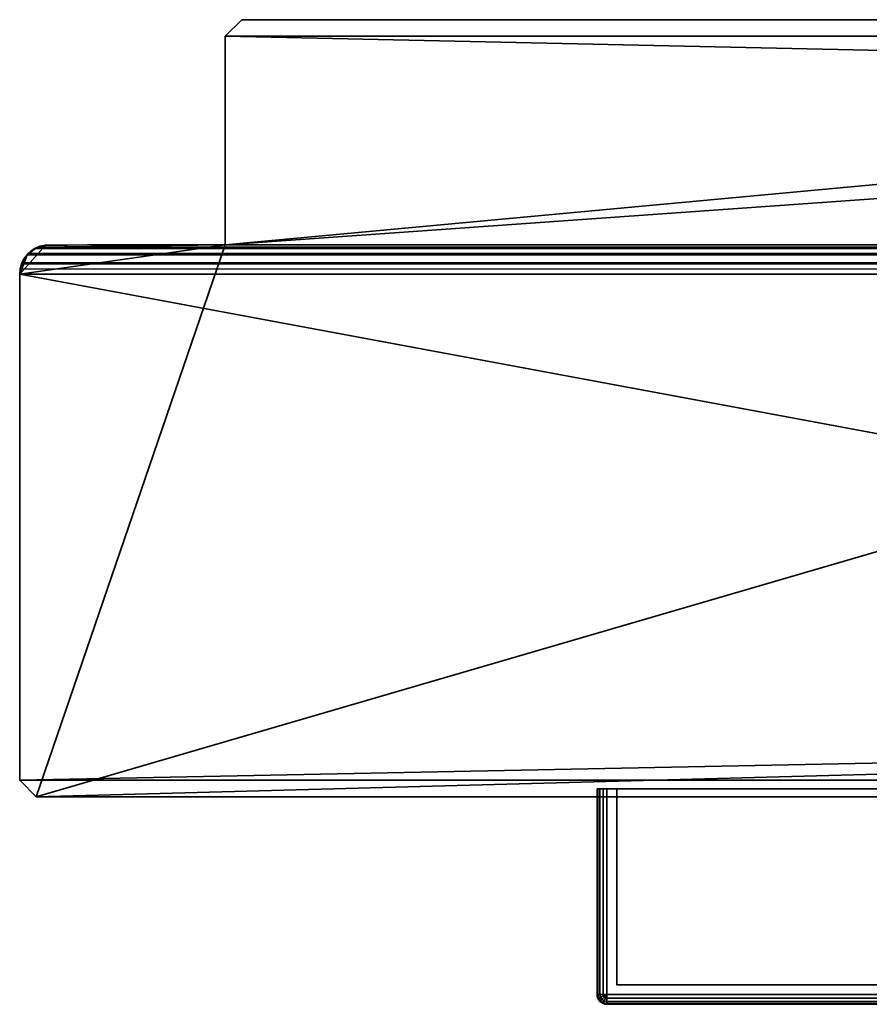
# Model space of a CAD drawing. Header units: millimetres. Extents: x -320 to 8070, y -96 to 57.
# Tile 93 of 111: x 6930 to 6974, y -50 to 0. Entities that reach past the tile are written whole.
import ezdxf

# ---------------------------------------------------------------- set-up
doc = ezdxf.new("R2010")
doc.units = ezdxf.units.MM
doc.layers.add('151', color=7, linetype='Continuous', true_color=0xffffff)

# ---------------------------------------------------------------- blocks, each defined once
blk = doc.blocks.new('UG_SURFACE_013')
at = {"layer": '151', "color": 253, "linetype": 'Continuous', "lineweight": 35}
for points in [[(6941.85, 0, 2016.5), (6941.85, 0), (6941, -0.85), (6941, -0.85, 2016.5)], [(7056, -0.85, 2016.5), (7055.15, 0, 2016.5), (6941.85, 0, 2016.5), (6941, -0.85, 2016.5)], [(6941, -0.85), (6941.85, 0), (7055.15, 0), (7056, -0.85)], [(6941, -11.5, 2016.5), (6941, -0.85, 2016.5), (6941, -0.85), (6941, -11.5)], [(6941, -0.85, 2016.5), (7056, -3.35, 2016.5), (7056, -0.85, 2016.5)], [(6941, -0.85, 2016.5), (6941, -11.5, 2016.5), (7056, -3.35, 2016.5)], [(7056, -0.85), (6941, -11.5), (6941, -0.85)], [(7056, -0.85), (7056, -3.35), (6941, -11.5)], [(6931.35, -39.7), (7056, -3.35), (7056, -36.35)], [(6941, -11.5), (7056, -3.35), (6931.35, -39.7)], [(6941, -11.5, 2016.5), (8059, -11.5, 2016.5), (7944, -3.35, 2016.5), (7056, -3.35, 2016.5)], [(6941, -11.5), (6931.35, -39.7), (6930.5, -38.85), (6930.5, -13)], [(6931.813, -11.512), (6941, -11.5), (6930.5, -13)], [(6930.875, -12.008), (6931.299, -11.674), (6931.813, -11.512), (6930.5, -13)], [(6931.299, -11.674), (6931.426, -11.614, 2026.074), (6931.813, -11.512, 2025.687)], [(6931.813, -11.512, 2025.687), (6931.813, -11.512), (6931.299, -11.674)], [(6940.964, -11.5, 2025.512), (6931.426, -11.614, 2026.074), (8068.574, -11.614, 2026.074)], [(6940.964, -11.5, 2025.512), (6931.813, -11.512, 2025.687), (6931.426, -11.614, 2026.074)], [(6941, -11.5, 2025.5), (6931.813, -11.512, 2025.687), (6940.964, -11.5, 2025.512)], [(6941, -11.5, 2025.5), (6941, -11.5, 2016.5), (6931.813, -11.512, 2025.687)], [(6941, -11.5, 2016.5), (6941, -11.5), (6931.813, -11.512), (6931.813, -11.512, 2025.687)], [(6941, -11.5, 2025.501), (6941, -11.5, 2025.5), (6940.964, -11.5, 2025.512)], [(8068.574, -11.614, 2026.074), (6940.998, -11.5, 2025.503), (6940.964, -11.5, 2025.512)], [(6941, -11.5, 2025.501), (6940.998, -11.5, 2025.503), (8068.574, -11.614, 2026.074)], [(8059, -11.5, 2016.5), (6941, -11.5, 2016.5), (6941, -11.5, 2025.5), (8068, -11.5, 2025.5)], [(8068.574, -11.614, 2026.074), (6941, -11.5, 2025.501), (6941, -11.5, 2025.501)], [(6941, -11.5, 2025.501), (8068.574, -11.614, 2026.074), (8068, -11.5, 2025.5)], [(8068, -11.5, 2025.5), (6941, -11.5, 2025.5), (6941, -11.5, 2025.501)], [(6930.5, -13), (6930.597, -12.47), (6930.875, -12.008)], [(6930.888, -12.016, 2026.612), (6930.875, -12.008), (6930.597, -12.47)], [(6930.597, -12.47), (6930.614, -12.426, 2026.886), (6930.888, -12.016, 2026.612)], [(6930.888, -12.016, 2026.612), (6930.614, -12.426, 2026.886), (8069.386, -12.426, 2026.886)], [(6931.31, -11.692, 2026.19), (6931.299, -11.674), (6930.875, -12.008)], [(6930.875, -12.008), (6930.939, -11.939, 2026.561), (6931.31, -11.692, 2026.19)], [(6930.875, -12.008), (6930.888, -12.016, 2026.612), (6930.939, -11.939, 2026.561)], [(8069.386, -12.426, 2026.886), (8069.06, -11.939, 2026.561), (6930.939, -11.939, 2026.561), (6930.888, -12.016, 2026.612)], [(6931.31, -11.692, 2026.19), (6930.939, -11.939, 2026.561), (8069.06, -11.939, 2026.561)], [(6931.299, -11.674), (6931.31, -11.692, 2026.19), (6931.426, -11.614, 2026.074)], [(8069.06, -11.939, 2026.561), (8068.574, -11.614, 2026.074), (6931.426, -11.614, 2026.074), (6931.31, -11.692, 2026.19)], [(6930.601, -12.471, 2026.899), (6930.597, -12.47), (6930.5, -13)], [(6930.5, -13), (6930.524, -12.73, 2026.976), (6930.601, -12.471, 2026.899)], [(8069.5, -13, 2027), (6930.601, -12.471, 2026.899), (6930.524, -12.73, 2026.976)], [(6930.597, -12.47), (6930.601, -12.471, 2026.899), (6930.614, -12.426, 2026.886)], [(6930.601, -12.471, 2026.899), (8069.471, -12.707, 2026.971), (8069.386, -12.426, 2026.886)], [(8069.386, -12.426, 2026.886), (6930.614, -12.426, 2026.886), (6930.601, -12.471, 2026.899)], [(6930.601, -12.471, 2026.899), (8069.5, -13, 2027), (8069.471, -12.707, 2026.971)], [(6930.5, -13), (6930.5, -13, 2027), (6930.524, -12.73, 2026.976)], [(6930.524, -12.73, 2026.976), (6930.5, -13, 2027), (8069.5, -13, 2027)], [(6930.5, -38.85, 2027), (6930.5, -13, 2027), (6930.5, -13), (6930.5, -38.85)], [(8069.5, -13, 2027), (6930.5, -13, 2027), (7056, -36.35, 2027), (7944, -36.35, 2027)], [(7056, -36.35, 2027), (6930.5, -13, 2027), (6930.5, -38.85, 2027)], [(7056, -38.85, 2027), (7056, -36.35, 2027), (6930.5, -38.85, 2027)], [(7056, -36.35), (7056, -38.85), (7055.15, -39.7), (6931.35, -39.7)], [(6930.5, -38.85, 2027), (6930.5, -38.85), (6931.35, -39.7), (6931.35, -39.7, 2027)], [(6930.5, -38.85, 2027), (6931.35, -39.7, 2027), (7055.15, -39.7, 2027), (7056, -38.85, 2027)], [(7055.15, -39.7, 2027), (6931.35, -39.7, 2027), (6931.35, -39.7), (7055.15, -39.7)]]:
    blk.add_3dface(points, dxfattribs=at)
blk = doc.blocks.new('UG_SURFACE_023')
at = {"layer": '151', "color": 251, "linetype": 'Continuous', "lineweight": 35}
for points in [[(6960.038, -39.3, 999.809), (6960.038, -49.8, 999.809), (6960, -49.8, 1000), (6960, -39.3, 1000)], [(6960, -49.8, 1050), (6960, -39.3, 1050), (6960, -39.3, 1000), (6960, -49.8, 1000)], [(6960, -39.3, 1050), (6960, -49.8, 1050), (6960.038, -49.8, 1050.191), (6960.038, -39.3, 1050.191)], [(6961, -39.3, 1049.5), (6961, -39.3, 1000.5), (6960, -39.3, 1000), (6960, -39.3, 1050)], [(6961, -39.3, 1000.5), (6960.146, -39.3, 999.646), (6960.038, -39.3, 999.809), (6960, -39.3, 1000)], [(6960, -39.3, 1050), (6960.038, -39.3, 1050.191), (6960.146, -39.3, 1050.354), (6961, -39.3, 1049.5)], [(6960.146, -39.3, 999.646), (6960.146, -49.8, 999.646), (6960.038, -49.8, 999.809), (6960.038, -39.3, 999.809)], [(6960.038, -39.3, 1050.191), (6960.038, -49.8, 1050.191), (6960.146, -49.8, 1050.354), (6960.146, -39.3, 1050.354)], [(6960.309, -39.3, 999.538), (6960.309, -49.8, 999.538), (6960.146, -49.8, 999.646), (6960.146, -39.3, 999.646)], [(6960.146, -39.3, 1050.354), (6960.146, -49.8, 1050.354), (6960.309, -49.8, 1050.462), (6960.309, -39.3, 1050.462)], [(6960.5, -39.3, 999.5), (6960.309, -39.3, 999.538), (6960.146, -39.3, 999.646), (6961, -39.3, 1000.5)], [(6961, -39.3, 1049.5), (6960.146, -39.3, 1050.354), (6960.309, -39.3, 1050.462), (6960.5, -39.3, 1050.5)], [(6960.5, -39.3, 999.5), (6960.5, -49.8, 999.5), (6960.309, -49.8, 999.538), (6960.309, -39.3, 999.538)], [(6960.309, -39.3, 1050.462), (6960.309, -49.8, 1050.462), (6960.5, -49.8, 1050.5), (6960.5, -39.3, 1050.5)], [(7010.5, -39.3, 999.5), (7010.5, -49.8, 999.5), (6960.5, -49.8, 999.5), (6960.5, -39.3, 999.5)], [(7010.5, -49.8, 1050.5), (7010.5, -39.3, 1050.5), (6960.5, -39.3, 1050.5), (6960.5, -49.8, 1050.5)], [(6961, -39.3, 1000.5), (7010, -39.3, 1000.5), (7010.5, -39.3, 999.5), (6960.5, -39.3, 999.5)], [(7010, -39.3, 1049.5), (6961, -39.3, 1049.5), (6960.5, -39.3, 1050.5), (7010.5, -39.3, 1050.5)], [(6961, -39.3, 1049.5), (6961, -49.3, 1049.5), (6961, -49.3, 1000.5), (6961, -39.3, 1000.5)], [(7010, -39.3, 1049.5), (7010, -49.3, 1049.5), (6961, -49.3, 1049.5), (6961, -39.3, 1049.5)], [(6961, -39.3, 1000.5), (6961, -49.3, 1000.5), (7010, -49.3, 1000.5), (7010, -39.3, 1000.5)], [(7010, -39.3, 1000.5), (7010, -39.3, 1049.5), (7011, -39.3, 1050), (7011, -39.3, 1000)], [(7010, -39.3, 1049.5), (7010.854, -39.3, 1050.354), (7010.962, -39.3, 1050.191), (7011, -39.3, 1050)], [(7010, -39.3, 1000.5), (7010.854, -39.3, 999.646), (7010.691, -39.3, 999.538), (7010.5, -39.3, 999.5)], [(7010.5, -39.3, 1050.5), (7010.691, -39.3, 1050.462), (7010.854, -39.3, 1050.354), (7010, -39.3, 1049.5)], [(7011, -39.3, 1000), (7010.962, -39.3, 999.809), (7010.854, -39.3, 999.646), (7010, -39.3, 1000.5)], [(7010, -39.3, 1000.5), (7010, -49.3, 1000.5), (7010, -49.3, 1049.5), (7010, -39.3, 1049.5)], [(7010.691, -39.3, 999.538), (7010.691, -49.8, 999.538), (7010.5, -49.8, 999.5), (7010.5, -39.3, 999.5)], [(7010.5, -39.3, 1050.5), (7010.5, -49.8, 1050.5), (7010.691, -49.8, 1050.462), (7010.691, -39.3, 1050.462)], [(7010.854, -39.3, 999.646), (7010.854, -49.8, 999.646), (7010.691, -49.8, 999.538), (7010.691, -39.3, 999.538)], [(7010.691, -39.3, 1050.462), (7010.691, -49.8, 1050.462), (7010.854, -49.8, 1050.354), (7010.854, -39.3, 1050.354)], [(7010.962, -39.3, 999.809), (7010.962, -49.8, 999.809), (7010.854, -49.8, 999.646), (7010.854, -39.3, 999.646)], [(7010.854, -39.3, 1050.354), (7010.854, -49.8, 1050.354), (7010.962, -49.8, 1050.191), (7010.962, -39.3, 1050.191)], [(7011, -39.3, 1000), (7011, -49.8, 1000), (7010.962, -49.8, 999.809), (7010.962, -39.3, 999.809)], [(7010.962, -39.3, 1050.191), (7010.962, -49.8, 1050.191), (7011, -49.8, 1050), (7011, -39.3, 1050)], [(7011, -39.3, 1050), (7011, -49.8, 1050), (7011, -49.8, 1000), (7011, -39.3, 1000)], [(6961, -49.3, 1000.5), (6983.969, -49.3, 1014.305), (6985.5, -49.3, 1014)], [(6961, -49.3, 1000.5), (6961, -49.3, 1049.5), (6981.5, -49.3, 1032), (6981.5, -49.3, 1018)], [(6985.5, -49.3, 1014), (6987.031, -49.3, 1014.305), (7010, -49.3, 1000.5), (6961, -49.3, 1000.5)], [(6961, -49.3, 1049.5), (6981.804, -49.3, 1033.531), (6981.5, -49.3, 1032)], [(6961, -49.3, 1000.5), (6982.672, -49.3, 1015.172), (6983.969, -49.3, 1014.305)], [(6981.5, -49.3, 1018), (6981.804, -49.3, 1016.469), (6961, -49.3, 1000.5)], [(6961, -49.3, 1049.5), (6982.672, -49.3, 1034.828), (6981.804, -49.3, 1033.531)], [(6981.804, -49.3, 1016.469), (6982.672, -49.3, 1015.172), (6961, -49.3, 1000.5)], [(6961, -49.3, 1049.5), (7010, -49.3, 1049.5), (6985.5, -49.3, 1036), (6983.969, -49.3, 1035.696)], [(6983.969, -49.3, 1035.696), (6982.672, -49.3, 1034.828), (6961, -49.3, 1049.5)], [(6981.5, -49.3, 1018), (6981.5, -50.3, 1018), (6981.804, -50.3, 1016.469), (6981.804, -49.3, 1016.469)], [(6981.804, -49.3, 1033.531), (6981.804, -50.3, 1033.531), (6981.5, -50.3, 1032), (6981.5, -49.3, 1032)], [(6981.5, -49.3, 1032), (6981.5, -50.3, 1032), (6981.5, -50.3, 1018), (6981.5, -49.3, 1018)], [(6981.804, -49.3, 1016.469), (6981.804, -50.3, 1016.469), (6982.672, -50.3, 1015.172), (6982.672, -49.3, 1015.172)], [(6982.672, -49.3, 1034.828), (6982.672, -50.3, 1034.828), (6981.804, -50.3, 1033.531), (6981.804, -49.3, 1033.531)], [(6982.672, -49.3, 1015.172), (6982.672, -50.3, 1015.172), (6983.969, -50.3, 1014.305), (6983.969, -49.3, 1014.305)], [(6983.969, -49.3, 1035.696), (6983.969, -50.3, 1035.696), (6982.672, -50.3, 1034.828), (6982.672, -49.3, 1034.828)], [(6983.969, -49.3, 1014.305), (6983.969, -50.3, 1014.305), (6985.5, -50.3, 1014), (6985.5, -49.3, 1014)], [(6985.5, -49.3, 1036), (6985.5, -50.3, 1036), (6983.969, -50.3, 1035.696), (6983.969, -49.3, 1035.696)], [(6987.031, -49.3, 1035.696), (6985.5, -49.3, 1036), (7010, -49.3, 1049.5)], [(6985.5, -49.3, 1014), (6985.5, -50.3, 1014), (6987.031, -50.3, 1014.305), (6987.031, -49.3, 1014.305)], [(6987.031, -49.3, 1035.696), (6987.031, -50.3, 1035.696), (6985.5, -50.3, 1036), (6985.5, -49.3, 1036)], [(7010, -49.3, 1049.5), (6988.328, -49.3, 1034.828), (6987.031, -49.3, 1035.696)], [(6987.031, -49.3, 1014.305), (6988.328, -49.3, 1015.172), (7010, -49.3, 1000.5)], [(6987.031, -49.3, 1014.305), (6987.031, -50.3, 1014.305), (6988.328, -50.3, 1015.172), (6988.328, -49.3, 1015.172)], [(6988.328, -49.3, 1034.828), (6988.328, -50.3, 1034.828), (6987.031, -50.3, 1035.696), (6987.031, -49.3, 1035.696)], [(7010, -49.3, 1000.5), (6988.328, -49.3, 1015.172), (6989.195, -49.3, 1016.469)], [(6989.195, -49.3, 1033.531), (6988.328, -49.3, 1034.828), (7010, -49.3, 1049.5)], [(6988.328, -49.3, 1015.172), (6988.328, -50.3, 1015.172), (6989.195, -50.3, 1016.469), (6989.195, -49.3, 1016.469)], [(6989.195, -49.3, 1033.531), (6989.195, -50.3, 1033.531), (6988.328, -50.3, 1034.828), (6988.328, -49.3, 1034.828)], [(7010, -49.3, 1000.5), (6989.195, -49.3, 1016.469), (6989.5, -49.3, 1018)], [(6989.5, -49.3, 1032), (6989.195, -49.3, 1033.531), (7010, -49.3, 1049.5)], [(6989.195, -49.3, 1016.469), (6989.195, -50.3, 1016.469), (6989.5, -50.3, 1018), (6989.5, -49.3, 1018)], [(6989.5, -49.3, 1032), (6989.5, -50.3, 1032), (6989.195, -50.3, 1033.531), (6989.195, -49.3, 1033.531)], [(7010, -49.3, 1049.5), (7010, -49.3, 1000.5), (6989.5, -49.3, 1018), (6989.5, -49.3, 1032)], [(6989.5, -49.3, 1018), (6989.5, -50.3, 1018), (6989.5, -50.3, 1032), (6989.5, -49.3, 1032)], [(6960.038, -49.991, 1000), (6960, -49.8, 1000), (6960.038, -49.8, 999.809), (6960.073, -49.977, 999.809)], [(6960.038, -49.991, 1000), (6960.038, -49.991, 1050), (6960, -49.8, 1050), (6960, -49.8, 1000)], [(6960.073, -49.977, 1050.191), (6960.038, -49.8, 1050.191), (6960, -49.8, 1050), (6960.038, -49.991, 1050)], [(6960.073, -49.977, 999.809), (6960.038, -49.8, 999.809), (6960.146, -49.8, 999.646), (6960.173, -49.935, 999.646)], [(6960.173, -49.935, 1050.354), (6960.146, -49.8, 1050.354), (6960.038, -49.8, 1050.191), (6960.073, -49.977, 1050.191)], [(6960.146, -50.154, 1000), (6960.038, -49.991, 1000), (6960.073, -49.977, 999.809), (6960.173, -50.127, 999.809)], [(6960.173, -50.127, 1050.191), (6960.073, -49.977, 1050.191), (6960.038, -49.991, 1050), (6960.146, -50.154, 1050)], [(6960.146, -50.154, 1000), (6960.146, -50.154, 1050), (6960.038, -49.991, 1050), (6960.038, -49.991, 1000)], [(6960.173, -50.127, 999.809), (6960.073, -49.977, 999.809), (6960.173, -49.935, 999.646), (6960.25, -50.05, 999.646)], [(6960.25, -50.05, 1050.354), (6960.173, -49.935, 1050.354), (6960.073, -49.977, 1050.191), (6960.173, -50.127, 1050.191)], [(6960.173, -49.935, 999.646), (6960.146, -49.8, 999.646), (6960.309, -49.8, 999.538), (6960.323, -49.873, 999.538)], [(6960.323, -49.873, 1050.462), (6960.309, -49.8, 1050.462), (6960.146, -49.8, 1050.354), (6960.173, -49.935, 1050.354)], [(6960.309, -50.262, 1000), (6960.146, -50.154, 1000), (6960.173, -50.127, 999.809), (6960.323, -50.227, 999.809)], [(6960.323, -50.227, 1050.191), (6960.173, -50.127, 1050.191), (6960.146, -50.154, 1050), (6960.309, -50.262, 1050)], [(6960.309, -50.262, 1000), (6960.309, -50.262, 1050), (6960.146, -50.154, 1050), (6960.146, -50.154, 1000)], [(6960.25, -50.05, 999.646), (6960.173, -49.935, 999.646), (6960.323, -49.873, 999.538), (6960.365, -49.935, 999.538)], [(6960.365, -49.935, 1050.462), (6960.323, -49.873, 1050.462), (6960.173, -49.935, 1050.354), (6960.25, -50.05, 1050.354)], [(6960.323, -50.227, 999.809), (6960.173, -50.127, 999.809), (6960.25, -50.05, 999.646), (6960.365, -50.127, 999.646)], [(6960.365, -50.127, 1050.354), (6960.25, -50.05, 1050.354), (6960.173, -50.127, 1050.191), (6960.323, -50.227, 1050.191)], [(6960.365, -50.127, 999.646), (6960.25, -50.05, 999.646), (6960.365, -49.935, 999.538), (6960.427, -49.977, 999.538)], [(6960.427, -49.977, 1050.462), (6960.365, -49.935, 1050.462), (6960.25, -50.05, 1050.354), (6960.365, -50.127, 1050.354)], [(6960.323, -49.873, 999.538), (6960.309, -49.8, 999.538), (6960.5, -49.8, 999.5)], [(6960.5, -49.8, 1050.5), (6960.309, -49.8, 1050.462), (6960.323, -49.873, 1050.462)], [(6960.5, -50.3, 1000), (6960.309, -50.262, 1000), (6960.323, -50.227, 999.809), (6960.5, -50.262, 999.809)], [(6960.5, -50.262, 1050.191), (6960.323, -50.227, 1050.191), (6960.309, -50.262, 1050), (6960.5, -50.3, 1050)], [(6960.5, -50.3, 1000), (6960.5, -50.3, 1050), (6960.309, -50.262, 1050), (6960.309, -50.262, 1000)], [(6960.365, -49.935, 999.538), (6960.323, -49.873, 999.538), (6960.5, -49.8, 999.5)], [(6960.5, -49.8, 1050.5), (6960.323, -49.873, 1050.462), (6960.365, -49.935, 1050.462)], [(6960.5, -50.262, 999.809), (6960.323, -50.227, 999.809), (6960.365, -50.127, 999.646), (6960.5, -50.154, 999.646)], [(6960.5, -50.154, 1050.354), (6960.365, -50.127, 1050.354), (6960.323, -50.227, 1050.191), (6960.5, -50.262, 1050.191)], [(6960.427, -49.977, 999.538), (6960.365, -49.935, 999.538), (6960.5, -49.8, 999.5)], [(6960.5, -49.8, 1050.5), (6960.365, -49.935, 1050.462), (6960.427, -49.977, 1050.462)], [(6960.5, -50.154, 999.646), (6960.365, -50.127, 999.646), (6960.427, -49.977, 999.538), (6960.5, -49.991, 999.538)], [(6960.5, -49.991, 1050.462), (6960.427, -49.977, 1050.462), (6960.365, -50.127, 1050.354), (6960.5, -50.154, 1050.354)], [(6960.5, -49.991, 999.538), (6960.427, -49.977, 999.538), (6960.5, -49.8, 999.5)], [(6960.5, -49.8, 1050.5), (6960.427, -49.977, 1050.462), (6960.5, -49.991, 1050.462)], [(7010.5, -49.991, 999.538), (6960.5, -49.991, 999.538), (6960.5, -49.8, 999.5), (7010.5, -49.8, 999.5)], [(6960.5, -49.991, 1050.462), (7010.5, -49.991, 1050.462), (7010.5, -49.8, 1050.5), (6960.5, -49.8, 1050.5)], [(7010.5, -50.154, 999.646), (6960.5, -50.154, 999.646), (6960.5, -49.991, 999.538), (7010.5, -49.991, 999.538)], [(6960.5, -50.154, 1050.354), (7010.5, -50.154, 1050.354), (7010.5, -49.991, 1050.462), (6960.5, -49.991, 1050.462)], [(7010.5, -50.262, 999.809), (6960.5, -50.262, 999.809), (6960.5, -50.154, 999.646), (7010.5, -50.154, 999.646)], [(6960.5, -50.262, 1050.191), (7010.5, -50.262, 1050.191), (7010.5, -50.154, 1050.354), (6960.5, -50.154, 1050.354)], [(7010.5, -50.3, 1000), (6960.5, -50.3, 1000), (6960.5, -50.262, 999.809), (7010.5, -50.262, 999.809)], [(6960.5, -50.3, 1050), (7010.5, -50.3, 1050), (7010.5, -50.262, 1050.191), (6960.5, -50.262, 1050.191)], [(6960.5, -50.3, 1050), (6983.969, -50.3, 1035.696), (6985.5, -50.3, 1036)], [(6960.5, -50.3, 1050), (6960.5, -50.3, 1000), (6981.5, -50.3, 1018), (6981.5, -50.3, 1032)], [(6985.5, -50.3, 1036), (6987.031, -50.3, 1035.696), (7010.5, -50.3, 1050), (6960.5, -50.3, 1050)], [(6960.5, -50.3, 1000), (6981.804, -50.3, 1016.469), (6981.5, -50.3, 1018)], [(6960.5, -50.3, 1050), (6982.672, -50.3, 1034.828), (6983.969, -50.3, 1035.696)], [(6981.5, -50.3, 1032), (6981.804, -50.3, 1033.531), (6960.5, -50.3, 1050)], [(6960.5, -50.3, 1000), (6982.672, -50.3, 1015.172), (6981.804, -50.3, 1016.469)], [(6981.804, -50.3, 1033.531), (6982.672, -50.3, 1034.828), (6960.5, -50.3, 1050)], [(6960.5, -50.3, 1000), (7010.5, -50.3, 1000), (6985.5, -50.3, 1014), (6983.969, -50.3, 1014.305)], [(6983.969, -50.3, 1014.305), (6982.672, -50.3, 1015.172), (6960.5, -50.3, 1000)], [(6987.031, -50.3, 1014.305), (6985.5, -50.3, 1014), (7010.5, -50.3, 1000)], [(7010.5, -50.3, 1000), (6988.328, -50.3, 1015.172), (6987.031, -50.3, 1014.305)], [(6987.031, -50.3, 1035.696), (6988.328, -50.3, 1034.828), (7010.5, -50.3, 1050)], [(7010.5, -50.3, 1050), (6988.328, -50.3, 1034.828), (6989.195, -50.3, 1033.531)], [(6989.195, -50.3, 1016.469), (6988.328, -50.3, 1015.172), (7010.5, -50.3, 1000)], [(7010.5, -50.3, 1050), (6989.195, -50.3, 1033.531), (6989.5, -50.3, 1032)], [(6989.5, -50.3, 1018), (6989.195, -50.3, 1016.469), (7010.5, -50.3, 1000)], [(6989.5, -50.3, 1032), (6989.5, -50.3, 1018), (7010.5, -50.3, 1000), (7010.5, -50.3, 1050)], [(7010.691, -49.8, 999.538), (7010.677, -49.873, 999.538), (7010.5, -49.8, 999.5)], [(7010.677, -49.873, 999.538), (7010.635, -49.935, 999.538), (7010.5, -49.8, 999.5)], [(7010.635, -49.935, 999.538), (7010.573, -49.977, 999.538), (7010.5, -49.8, 999.5)], [(7010.573, -49.977, 999.538), (7010.5, -49.991, 999.538), (7010.5, -49.8, 999.5)], [(7010.5, -49.8, 1050.5), (7010.677, -49.873, 1050.462), (7010.691, -49.8, 1050.462)], [(7010.5, -49.8, 1050.5), (7010.635, -49.935, 1050.462), (7010.677, -49.873, 1050.462)], [(7010.5, -49.8, 1050.5), (7010.573, -49.977, 1050.462), (7010.635, -49.935, 1050.462)], [(7010.5, -49.8, 1050.5), (7010.5, -49.991, 1050.462), (7010.573, -49.977, 1050.462)], [(7010.635, -50.127, 999.646), (7010.5, -50.154, 999.646), (7010.5, -49.991, 999.538), (7010.573, -49.977, 999.538)], [(7010.573, -49.977, 1050.462), (7010.5, -49.991, 1050.462), (7010.5, -50.154, 1050.354), (7010.635, -50.127, 1050.354)], [(7010.677, -50.227, 999.809), (7010.5, -50.262, 999.809), (7010.5, -50.154, 999.646), (7010.635, -50.127, 999.646)], [(7010.635, -50.127, 1050.354), (7010.5, -50.154, 1050.354), (7010.5, -50.262, 1050.191), (7010.677, -50.227, 1050.191)], [(7010.691, -50.262, 1000), (7010.5, -50.3, 1000), (7010.5, -50.262, 999.809), (7010.677, -50.227, 999.809)], [(7010.677, -50.227, 1050.191), (7010.5, -50.262, 1050.191), (7010.5, -50.3, 1050), (7010.691, -50.262, 1050)], [(7010.5, -50.3, 1050), (7010.5, -50.3, 1000), (7010.691, -50.262, 1000), (7010.691, -50.262, 1050)], [(7010.75, -50.05, 999.646), (7010.635, -50.127, 999.646), (7010.573, -49.977, 999.538), (7010.635, -49.935, 999.538)], [(7010.635, -49.935, 1050.462), (7010.573, -49.977, 1050.462), (7010.635, -50.127, 1050.354), (7010.75, -50.05, 1050.354)], [(7010.827, -49.935, 999.646), (7010.75, -50.05, 999.646), (7010.635, -49.935, 999.538), (7010.677, -49.873, 999.538)], [(7010.677, -49.873, 1050.462), (7010.635, -49.935, 1050.462), (7010.75, -50.05, 1050.354), (7010.827, -49.935, 1050.354)], [(7010.827, -50.127, 999.809), (7010.677, -50.227, 999.809), (7010.635, -50.127, 999.646), (7010.75, -50.05, 999.646)], [(7010.75, -50.05, 1050.354), (7010.635, -50.127, 1050.354), (7010.677, -50.227, 1050.191), (7010.827, -50.127, 1050.191)], [(7010.854, -49.8, 999.646), (7010.827, -49.935, 999.646), (7010.677, -49.873, 999.538), (7010.691, -49.8, 999.538)], [(7010.691, -49.8, 1050.462), (7010.677, -49.873, 1050.462), (7010.827, -49.935, 1050.354), (7010.854, -49.8, 1050.354)], [(7010.854, -50.154, 1000), (7010.691, -50.262, 1000), (7010.677, -50.227, 999.809), (7010.827, -50.127, 999.809)], [(7010.827, -50.127, 1050.191), (7010.677, -50.227, 1050.191), (7010.691, -50.262, 1050), (7010.854, -50.154, 1050)], [(7010.691, -50.262, 1050), (7010.691, -50.262, 1000), (7010.854, -50.154, 1000), (7010.854, -50.154, 1050)], [(7010.927, -49.977, 999.809), (7010.827, -50.127, 999.809), (7010.75, -50.05, 999.646), (7010.827, -49.935, 999.646)], [(7010.827, -49.935, 1050.354), (7010.75, -50.05, 1050.354), (7010.827, -50.127, 1050.191), (7010.927, -49.977, 1050.191)], [(7010.962, -49.8, 999.809), (7010.927, -49.977, 999.809), (7010.827, -49.935, 999.646), (7010.854, -49.8, 999.646)], [(7010.854, -49.8, 1050.354), (7010.827, -49.935, 1050.354), (7010.927, -49.977, 1050.191), (7010.962, -49.8, 1050.191)], [(7010.962, -49.991, 1000), (7010.854, -50.154, 1000), (7010.827, -50.127, 999.809), (7010.927, -49.977, 999.809)], [(7010.927, -49.977, 1050.191), (7010.827, -50.127, 1050.191), (7010.854, -50.154, 1050), (7010.962, -49.991, 1050)], [(7010.854, -50.154, 1050), (7010.854, -50.154, 1000), (7010.962, -49.991, 1000), (7010.962, -49.991, 1050)], [(7011, -49.8, 1000), (7010.962, -49.991, 1000), (7010.927, -49.977, 999.809), (7010.962, -49.8, 999.809)], [(7010.962, -49.8, 1050.191), (7010.927, -49.977, 1050.191), (7010.962, -49.991, 1050), (7011, -49.8, 1050)], [(7010.962, -49.991, 1050), (7010.962, -49.991, 1000), (7011, -49.8, 1000), (7011, -49.8, 1050)]]:
    blk.add_3dface(points, dxfattribs=at)
blk = doc.blocks.new('UG_SURFACE_024')
at = {"layer": '151', "color": 251, "linetype": 'Continuous', "lineweight": 35}
for points in [[(6960, -39.3, 1129), (6960, -49.8, 1129), (6960.038, -49.8, 1129.191), (6960.038, -39.3, 1129.191)], [(6960, -39.3, 1079), (6960, -49.8, 1079), (6960, -49.8, 1129), (6960, -39.3, 1129)], [(6960.038, -39.3, 1078.809), (6960.038, -49.8, 1078.809), (6960, -49.8, 1079), (6960, -39.3, 1079)], [(6961, -39.3, 1128.5), (6961, -39.3, 1079.5), (6960, -39.3, 1079), (6960, -39.3, 1129)], [(6961, -39.3, 1079.5), (6960.146, -39.3, 1078.646), (6960.038, -39.3, 1078.809), (6960, -39.3, 1079)], [(6960, -39.3, 1129), (6960.038, -39.3, 1129.191), (6960.146, -39.3, 1129.354), (6961, -39.3, 1128.5)], [(6960.038, -39.3, 1129.191), (6960.038, -49.8, 1129.191), (6960.146, -49.8, 1129.354), (6960.146, -39.3, 1129.354)], [(6960.146, -39.3, 1078.646), (6960.146, -49.8, 1078.646), (6960.038, -49.8, 1078.809), (6960.038, -39.3, 1078.809)], [(6960.146, -39.3, 1129.354), (6960.146, -49.8, 1129.354), (6960.309, -49.8, 1129.462), (6960.309, -39.3, 1129.462)], [(6960.309, -39.3, 1078.538), (6960.309, -49.8, 1078.538), (6960.146, -49.8, 1078.646), (6960.146, -39.3, 1078.646)], [(6960.5, -39.3, 1078.5), (6960.309, -39.3, 1078.538), (6960.146, -39.3, 1078.646), (6961, -39.3, 1079.5)], [(6961, -39.3, 1128.5), (6960.146, -39.3, 1129.354), (6960.309, -39.3, 1129.462), (6960.5, -39.3, 1129.5)], [(6960.309, -39.3, 1129.462), (6960.309, -49.8, 1129.462), (6960.5, -49.8, 1129.5), (6960.5, -39.3, 1129.5)], [(6960.5, -39.3, 1078.5), (6960.5, -49.8, 1078.5), (6960.309, -49.8, 1078.538), (6960.309, -39.3, 1078.538)], [(6960.5, -39.3, 1129.5), (6960.5, -49.8, 1129.5), (7010.5, -49.8, 1129.5), (7010.5, -39.3, 1129.5)], [(7010.5, -39.3, 1078.5), (7010.5, -49.8, 1078.5), (6960.5, -49.8, 1078.5), (6960.5, -39.3, 1078.5)], [(6961, -39.3, 1079.5), (7010, -39.3, 1079.5), (7010.5, -39.3, 1078.5), (6960.5, -39.3, 1078.5)], [(7010, -39.3, 1128.5), (6961, -39.3, 1128.5), (6960.5, -39.3, 1129.5), (7010.5, -39.3, 1129.5)], [(6961, -39.3, 1128.5), (6961, -49.3, 1128.5), (6961, -49.3, 1079.5), (6961, -39.3, 1079.5)], [(7010, -39.3, 1128.5), (7010, -49.3, 1128.5), (6961, -49.3, 1128.5), (6961, -39.3, 1128.5)], [(6961, -39.3, 1079.5), (6961, -49.3, 1079.5), (7010, -49.3, 1079.5), (7010, -39.3, 1079.5)], [(7010, -49.3, 1079.5), (6961, -49.3, 1079.5), (6975, -49.3, 1093), (6992, -49.3, 1093)], [(6961, -49.3, 1079.5), (6961, -49.3, 1128.5), (6975, -49.3, 1115), (6975, -49.3, 1093)], [(6961, -49.3, 1128.5), (7010, -49.3, 1128.5), (6992, -49.3, 1115), (6975, -49.3, 1115)], [(6960.073, -49.977, 1129.191), (6960.038, -49.8, 1129.191), (6960, -49.8, 1129), (6960.038, -49.991, 1129)], [(6960.038, -49.991, 1079), (6960.038, -49.991, 1129), (6960, -49.8, 1129), (6960, -49.8, 1079)], [(6960.038, -49.991, 1079), (6960, -49.8, 1079), (6960.038, -49.8, 1078.809), (6960.073, -49.977, 1078.809)], [(6960.173, -49.935, 1129.354), (6960.146, -49.8, 1129.354), (6960.038, -49.8, 1129.191), (6960.073, -49.977, 1129.191)], [(6960.073, -49.977, 1078.809), (6960.038, -49.8, 1078.809), (6960.146, -49.8, 1078.646), (6960.173, -49.935, 1078.646)], [(6960.173, -50.127, 1129.191), (6960.073, -49.977, 1129.191), (6960.038, -49.991, 1129), (6960.146, -50.154, 1129)], [(6960.146, -50.154, 1079), (6960.038, -49.991, 1079), (6960.073, -49.977, 1078.809), (6960.173, -50.127, 1078.809)], [(6960.146, -50.154, 1079), (6960.146, -50.154, 1129), (6960.038, -49.991, 1129), (6960.038, -49.991, 1079)], [(6960.25, -50.05, 1129.354), (6960.173, -49.935, 1129.354), (6960.073, -49.977, 1129.191), (6960.173, -50.127, 1129.191)], [(6960.173, -50.127, 1078.809), (6960.073, -49.977, 1078.809), (6960.173, -49.935, 1078.646), (6960.25, -50.05, 1078.646)], [(6960.323, -49.873, 1129.462), (6960.309, -49.8, 1129.462), (6960.146, -49.8, 1129.354), (6960.173, -49.935, 1129.354)], [(6960.173, -49.935, 1078.646), (6960.146, -49.8, 1078.646), (6960.309, -49.8, 1078.538), (6960.323, -49.873, 1078.538)], [(6960.323, -50.227, 1129.191), (6960.173, -50.127, 1129.191), (6960.146, -50.154, 1129), (6960.309, -50.262, 1129)], [(6960.309, -50.262, 1079), (6960.146, -50.154, 1079), (6960.173, -50.127, 1078.809), (6960.323, -50.227, 1078.809)], [(6960.309, -50.262, 1079), (6960.309, -50.262, 1129), (6960.146, -50.154, 1129), (6960.146, -50.154, 1079)], [(6960.365, -49.935, 1129.462), (6960.323, -49.873, 1129.462), (6960.173, -49.935, 1129.354), (6960.25, -50.05, 1129.354)], [(6960.25, -50.05, 1078.646), (6960.173, -49.935, 1078.646), (6960.323, -49.873, 1078.538), (6960.365, -49.935, 1078.538)], [(6960.365, -50.127, 1129.354), (6960.25, -50.05, 1129.354), (6960.173, -50.127, 1129.191), (6960.323, -50.227, 1129.191)], [(6960.323, -50.227, 1078.809), (6960.173, -50.127, 1078.809), (6960.25, -50.05, 1078.646), (6960.365, -50.127, 1078.646)], [(6960.427, -49.977, 1129.462), (6960.365, -49.935, 1129.462), (6960.25, -50.05, 1129.354), (6960.365, -50.127, 1129.354)], [(6960.365, -50.127, 1078.646), (6960.25, -50.05, 1078.646), (6960.365, -49.935, 1078.538), (6960.427, -49.977, 1078.538)], [(6960.5, -49.8, 1129.5), (6960.309, -49.8, 1129.462), (6960.323, -49.873, 1129.462)], [(6960.323, -49.873, 1078.538), (6960.309, -49.8, 1078.538), (6960.5, -49.8, 1078.5)], [(6960.5, -50.262, 1129.191), (6960.323, -50.227, 1129.191), (6960.309, -50.262, 1129), (6960.5, -50.3, 1129)], [(6960.5, -50.3, 1079), (6960.309, -50.262, 1079), (6960.323, -50.227, 1078.809), (6960.5, -50.262, 1078.809)], [(6960.5, -50.3, 1079), (6960.5, -50.3, 1129), (6960.309, -50.262, 1129), (6960.309, -50.262, 1079)], [(6960.5, -49.8, 1129.5), (6960.323, -49.873, 1129.462), (6960.365, -49.935, 1129.462)], [(6960.365, -49.935, 1078.538), (6960.323, -49.873, 1078.538), (6960.5, -49.8, 1078.5)], [(6960.5, -50.154, 1129.354), (6960.365, -50.127, 1129.354), (6960.323, -50.227, 1129.191), (6960.5, -50.262, 1129.191)], [(6960.5, -50.262, 1078.809), (6960.323, -50.227, 1078.809), (6960.365, -50.127, 1078.646), (6960.5, -50.154, 1078.646)], [(6960.5, -49.8, 1129.5), (6960.365, -49.935, 1129.462), (6960.427, -49.977, 1129.462)], [(6960.427, -49.977, 1078.538), (6960.365, -49.935, 1078.538), (6960.5, -49.8, 1078.5)], [(6960.5, -49.991, 1129.462), (6960.427, -49.977, 1129.462), (6960.365, -50.127, 1129.354), (6960.5, -50.154, 1129.354)], [(6960.5, -50.154, 1078.646), (6960.365, -50.127, 1078.646), (6960.427, -49.977, 1078.538), (6960.5, -49.991, 1078.538)], [(6960.5, -49.8, 1129.5), (6960.427, -49.977, 1129.462), (6960.5, -49.991, 1129.462)], [(6960.5, -49.991, 1078.538), (6960.427, -49.977, 1078.538), (6960.5, -49.8, 1078.5)], [(6960.5, -49.991, 1129.462), (7010.5, -49.991, 1129.462), (7010.5, -49.8, 1129.5), (6960.5, -49.8, 1129.5)], [(7010.5, -49.991, 1078.538), (6960.5, -49.991, 1078.538), (6960.5, -49.8, 1078.5), (7010.5, -49.8, 1078.5)], [(6960.5, -50.154, 1129.354), (7010.5, -50.154, 1129.354), (7010.5, -49.991, 1129.462), (6960.5, -49.991, 1129.462)], [(7010.5, -50.154, 1078.646), (6960.5, -50.154, 1078.646), (6960.5, -49.991, 1078.538), (7010.5, -49.991, 1078.538)], [(6960.5, -50.262, 1129.191), (7010.5, -50.262, 1129.191), (7010.5, -50.154, 1129.354), (6960.5, -50.154, 1129.354)], [(7010.5, -50.262, 1078.809), (6960.5, -50.262, 1078.809), (6960.5, -50.154, 1078.646), (7010.5, -50.154, 1078.646)], [(6960.5, -50.3, 1129), (7010.5, -50.3, 1129), (7010.5, -50.262, 1129.191), (6960.5, -50.262, 1129.191)], [(7010.5, -50.3, 1079), (6960.5, -50.3, 1079), (6960.5, -50.262, 1078.809), (7010.5, -50.262, 1078.809)], [(6960.5, -50.3, 1129), (6960.5, -50.3, 1079), (6975, -50.3, 1093.5), (6975, -50.3, 1114.5)], [(6960.5, -50.3, 1079), (6975.038, -50.3, 1093.309), (6975, -50.3, 1093.5)], [(6975, -50.3, 1114.5), (6975.038, -50.3, 1114.691), (6960.5, -50.3, 1129)], [(7010.5, -50.3, 1129), (6960.5, -50.3, 1129), (6975.5, -50.3, 1115), (6991.756, -50.3, 1115)], [(6960.5, -50.3, 1079), (6975.146, -50.3, 1093.146), (6975.038, -50.3, 1093.309)], [(6960.5, -50.3, 1129), (6975.309, -50.3, 1114.962), (6975.5, -50.3, 1115)], [(6975.038, -50.3, 1114.691), (6975.146, -50.3, 1114.854), (6960.5, -50.3, 1129)], [(6960.5, -50.3, 1079), (6975.309, -50.3, 1093.038), (6975.146, -50.3, 1093.146)], [(6975.146, -50.3, 1114.854), (6975.309, -50.3, 1114.962), (6960.5, -50.3, 1129)], [(6960.5, -50.3, 1079), (7010.5, -50.3, 1079), (6991.756, -50.3, 1093), (6975.5, -50.3, 1093)], [(6975.5, -50.3, 1093), (6975.309, -50.3, 1093.038), (6960.5, -50.3, 1079)]]:
    blk.add_3dface(points, dxfattribs=at)

msp = doc.modelspace()

# ---------------------------------------------------------------- linework, layer by layer
at = {"layer": '151', "color": 253, "linetype": 'Continuous', "lineweight": 35}
for p, q in [((6941.85, 0, 2016.5), (6941, -0.85, 2016.5)), ((6941.85, 0), (6941, -0.85)), ((6941, -11.5, 2016.5), (6941, -0.85, 2016.5)), ((6941, -0.85), (6941, -11.5)), ((6941, -0.85), (6941, -0.85, 2016.5)), ((6941, -11.5), (6931.813, -11.512)), ((6931.813, -11.512), (6931.813, -11.512, 2025.687)), ((8059, -11.5, 2016.5), (6941, -11.5, 2016.5)), ((6941, -11.5, 2016.5), (6941, -11.5)), ((8068, -11.5, 2025.5), (6941, -11.5, 2025.5)), ((6941, -11.5, 2025.5), (6941, -11.5, 2016.5)), ((6930.5, -13, 2027), (6930.5, -13)), ((6930.5, -13), (6930.5, -38.85)), ((8069.5, -13, 2027), (6930.5, -13, 2027)), ((6930.5, -38.85, 2027), (6930.5, -13, 2027)), ((6930.5, -38.85), (6931.35, -39.7)), ((6930.5, -38.85), (6930.5, -38.85, 2027)), ((6930.5, -38.85, 2027), (6931.35, -39.7, 2027)), ((6931.35, -39.7), (7055.15, -39.7)), ((7055.15, -39.7, 2027), (6931.35, -39.7, 2027)), ((6931.35, -39.7), (6931.35, -39.7, 2027))]:
    msp.add_line(p, q, dxfattribs=at)
at = {"layer": '151', "color": 251, "linetype": 'Continuous', "lineweight": 35}
for p, q in [((6960, -39.3, 1000), (6960, -39.3, 1050)), ((6960, -39.3, 1079), (6960, -39.3, 1129)), ((6960, -49.8, 1129), (6960, -39.3, 1129)), ((6960, -39.3, 1079), (6960, -49.8, 1079)), ((6960, -49.8, 1050), (6960, -39.3, 1050)), ((6960, -39.3, 1000), (6960, -49.8, 1000)), ((7010.5, -39.3, 1078.5), (6960.5, -39.3, 1078.5)), ((6960.5, -39.3, 1050.5), (7010.5, -39.3, 1050.5)), ((7010.5, -39.3, 999.5), (6960.5, -39.3, 999.5)), ((6960.5, -39.3, 1129.5), (7010.5, -39.3, 1129.5)), ((6960.5, -39.3, 1129.5), (6960.5, -49.8, 1129.5)), ((6960.5, -49.8, 1078.5), (6960.5, -39.3, 1078.5)), ((6960.5, -39.3, 1050.5), (6960.5, -49.8, 1050.5)), ((6960.5, -49.8, 999.5), (6960.5, -39.3, 999.5)), ((6961, -39.3, 1128.5), (7010, -39.3, 1128.5)), ((6961, -49.3, 1128.5), (6961, -39.3, 1128.5)), ((6961, -39.3, 1079.5), (6961, -39.3, 1128.5)), ((6961, -49.3, 1079.5), (6961, -39.3, 1079.5)), ((7010, -39.3, 1079.5), (6961, -39.3, 1079.5)), ((6961, -49.3, 1000.5), (6961, -39.3, 1000.5)), ((6961, -39.3, 1049.5), (7010, -39.3, 1049.5)), ((6961, -39.3, 1000.5), (6961, -39.3, 1049.5)), ((7010, -39.3, 1000.5), (6961, -39.3, 1000.5)), ((6961, -49.3, 1049.5), (6961, -39.3, 1049.5)), ((7010, -49.3, 1079.5), (6961, -49.3, 1079.5)), ((6961, -49.3, 1128.5), (7010, -49.3, 1128.5)), ((6961, -49.3, 1079.5), (6961, -49.3, 1128.5)), ((7010, -49.3, 1000.5), (6961, -49.3, 1000.5)), ((6961, -49.3, 1049.5), (7010, -49.3, 1049.5)), ((6961, -49.3, 1000.5), (6961, -49.3, 1049.5)), ((6960, -49.8, 1079), (6960, -49.8, 1129)), ((6960, -49.8, 1000), (6960, -49.8, 1050)), ((6960.5, -49.8, 1129.5), (7010.5, -49.8, 1129.5)), ((7010.5, -49.8, 1078.5), (6960.5, -49.8, 1078.5)), ((7010.5, -49.8, 999.5), (6960.5, -49.8, 999.5)), ((6960.5, -49.8, 1050.5), (7010.5, -49.8, 1050.5)), ((6960.5, -50.3, 1129), (6960.5, -50.3, 1079)), ((6960.5, -50.3, 1079), (7010.5, -50.3, 1079)), ((7010.5, -50.3, 1129), (6960.5, -50.3, 1129)), ((6960.5, -50.3, 1000), (7010.5, -50.3, 1000)), ((7010.5, -50.3, 1050), (6960.5, -50.3, 1050)), ((6960.5, -50.3, 1050), (6960.5, -50.3, 1000))]:
    msp.add_line(p, q, dxfattribs=at)
at = {"layer": '151', "color": 253, "linetype": 'Continuous', "lineweight": 35}
msp.add_arc((6932, -13), 1.5, 97.1566, 180, dxfattribs=at)
at = {"layer": '151', "color": 251, "linetype": 'Continuous', "lineweight": 35, "extrusion": (0, 1, 0)}
for centre, start, end in [((-6960.5, 1079, -39.3), 270, 0), ((-6960.5, 1129, -39.3), 0, 90), ((-6960.5, 1000, -39.3), 270, 0), ((-6960.5, 1050, -39.3), 0, 90)]:
    msp.add_arc(centre, 0.5, start, end, dxfattribs=at)
at = {"layer": '151', "color": 251, "linetype": 'Continuous', "lineweight": 35, "extrusion": (0, 0, -1)}
for centre in [(-6960.5, -49.8, -1079), (-6960.5, -49.8, -1129)]:
    msp.add_arc(centre, 0.5, 270, 0, dxfattribs=at)
at = {"layer": '151', "color": 251, "linetype": 'Continuous', "lineweight": 35, "extrusion": (0, -1, 0)}
for centre, start, end in [((6960.5, 1079, 49.8), 180, 270), ((6960.5, 1129, 49.8), 90, 180), ((6960.5, 1050, 49.8), 90, 180), ((6960.5, 1000, 49.8), 180, 270)]:
    msp.add_arc(centre, 0.5, start, end, dxfattribs=at)
at = {"layer": '151', "color": 251, "linetype": 'Continuous', "lineweight": 35}
for centre in [(6960.5, -49.8, 1050), (6960.5, -49.8, 1000)]:
    msp.add_arc(centre, 0.5, 180, 270, dxfattribs=at)
at = {"layer": '151', "color": 251, "linetype": 'Continuous', "lineweight": 35, "extrusion": (1, 0, 0)}
for centre, start, end in [((-49.8, 1079, 6960.5), 180, 270), ((-49.8, 1129, 6960.5), 90, 180), ((-49.8, 1050, 6960.5), 90, 180), ((-49.8, 1000, 6960.5), 180, 270)]:
    msp.add_arc(centre, 0.5, start, end, dxfattribs=at)
at = {"layer": '151', "color": 253, "linetype": 'Continuous', "lineweight": 35, "extrusion": (-0.707107, 1.36293e-16, -0.707107)}
msp.add_ellipse((6932, -13, 2025.5), major_axis=(-1.5, 0, 1.5), ratio=0.707107, start_param=0, end_param=1.44589, dxfattribs=at)
at = {"layer": '151', "color": 253, "linetype": 'Continuous', "lineweight": 35, "extrusion": (0.001272, -0.999999, 0)}
msp.add_ellipse((5761.784, -13, 2025.5), major_axis=(1179.216, 1.5), ratio=0.001272, start_param=0, end_param=0.124906, dxfattribs=at)

# ---------------------------------------------------------------- block references
at = {"layer": '151', "color": 253, "linetype": 'Continuous', "lineweight": 35}
msp.add_blockref('UG_SURFACE_013', (0, 0), dxfattribs=at)
at = {"layer": '151', "color": 251, "linetype": 'Continuous', "lineweight": 35}
for name in ['UG_SURFACE_023', 'UG_SURFACE_024']:
    msp.add_blockref(name, (0, 0), dxfattribs=at)

doc.saveas('drawing.dxf')
